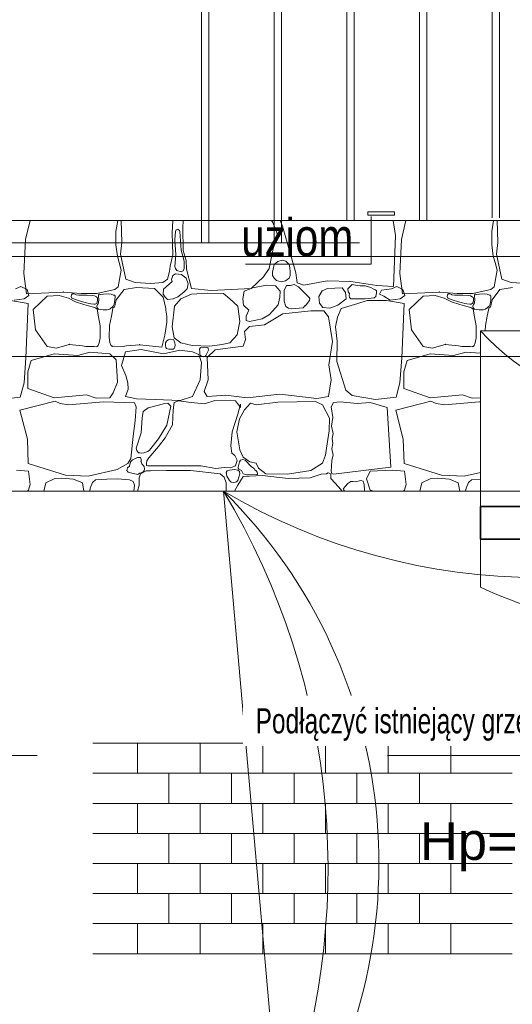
# Model space of a CAD drawing. Header units: millimetres. Extents: x -573548 to 674770, y -210017 to -47794.
# Tile 160 of 234: x 102929 to 104894, y -96006 to -92077. Entities that reach past the tile are written whole.
import ezdxf
from ezdxf import colors
from ezdxf.entities.mleader import LeaderData, LeaderLine
from ezdxf.enums import TextEntityAlignment as Align
from ezdxf.math import Vec2, Vec3

# ---------------------------------------------------------------- set-up
doc = ezdxf.new("R2010")
doc.units = ezdxf.units.MM
doc.layers.add('__S_WM_OPIS', color=151, linetype='Continuous')
for name, color, linetype, lineweight in [('_PG_URZADZENIA ELEKTR', 230, 'Continuous', 35), ('A.02 RZUT PIWNICY_is$0$_HATCH_Nr_pióra__18', 8, 'Continuous', 9), ('A.02 RZUT PIWNICY_is$0$A-WYSOKOSCI_Nr_pióra__7', 8, 'Continuous', 9), ('A.02 RZUT PIWNICY_is$0$detalokna_Nr_pióra__2', 8, 'Continuous', 9), ('A.02 RZUT PIWNICY_is$0$OBRYS PARTERU#1_Nr_pióra__1', 8, 'Continuous', 9), ('A.02 RZUT PIWNICY_is$0$opisy inne_Nr_pióra__25', 8, 'Continuous', 9), ('A.02 RZUT PIWNICY_is$0$podciagi_Nr_pióra__1', 8, 'Continuous', 9), ('A.02 RZUT PIWNICY_is$0$POSADZKI_Nr_pióra__18', 8, 'Continuous', 9), ('A.02 RZUT PIWNICY_is$0$SCHODY_Nr_pióra__1', 8, 'Continuous', 9), ('A.02 RZUT PIWNICY_is$0$strop_Nr_pióra__1', 8, 'Continuous', 9), ('A.02 RZUT PIWNICY_is$0$Structural - Bearing_Nr_pióra__21', 8, 'Continuous', 9), ('A.02 RZUT PIWNICY_is$0$Structural - Grid', 8, 'Continuous', 9), ('A.02 RZUT PIWNICY_is$0$Structural - Grid_Nr_pióra__17', 8, 'Continuous', 9), ('A.02 RZUT PIWNICY_is$0$UZOIM#3_Nr_pióra__2', 8, 'Continuous', 9)]:
    doc.layers.add(name, color=color, linetype=linetype, lineweight=lineweight)
doc.styles.add('A.02 RZUT PIWNICY_is$0$STYL_AUTOMATYCZNY_1', font='arial.ttf')
doc.styles.add('A.02 RZUT PIWNICY_is$0$STYL_AUTOMATYCZNY_4', font='arial.ttf', dxfattribs={"width": 0.8})
doc.styles.add('WĄSKI 2', font='arial.ttf', dxfattribs={"width": 0.7})

# ---------------------------------------------------------------- blocks, each defined once
blk = doc.blocks.new('*X48632')
at = {"layer": 'A.02 RZUT PIWNICY_is$0$_HATCH_Nr_pióra__18'}
for p, q in [((103540.2, -92877.8), (103522.4, -92953.8)), ((103883, -92921.3), (103889.9, -92877.8)), ((103903.5, -92877.8), (103906.9, -92965.4)), ((104106.7, -92927.9), (104109.9, -92877.8)), ((104150.9, -92877.8), (104149.3, -92907.6)), ((104508.4, -92885.8), (104503.2, -92877.8)), ((104522.8, -92919.6), (104508.4, -92885.8)), ((104538.2, -92877.8), (104547.4, -92900.6)), ((104998, -92938.2), (104988.7, -92877.8)), ((105040.2, -92877.8), (105022.4, -92953.8)), ((105383, -92921.3), (105389.9, -92877.8)), ((105403.5, -92877.8), (105406.9, -92965.4)), ((103882.1, -92975.5), (103883, -92921.3)), ((104110, -93015.4), (104106.7, -92927.9)), ((104120.4, -92921.3), (104117.3, -92954.9)), ((104123.5, -92915.4), (104120.4, -92921.3)), ((104130.1, -92913.1), (104123.5, -92915.4)), ((104136.4, -92917.3), (104130.1, -92913.1)), ((104138.1, -92921.3), (104136.4, -92917.3)), ((104143.4, -92997), (104138.1, -92921.3)), ((104149.3, -92907.6), (104151.3, -92998)), ((104528.6, -92939.4), (104522.8, -92919.6)), ((104547.4, -92900.6), (104583.1, -93026.9)), ((104990.1, -93140.9), (104998, -92938.2)), ((105382.1, -92975.5), (105383, -92921.3)), ((103522.4, -92953.8), (103515.9, -93089.4)), ((103888.5, -93020.8), (103882.1, -92975.5)), ((103906.9, -92965.4), (103901.2, -93012.9)), ((104117.3, -92954.9), (104121.9, -93015.7)), ((104509.6, -92990.2), (104528.6, -92939.4)), ((105022.4, -92953.8), (105015.9, -93089.4)), ((105388.5, -93020.8), (105382.1, -92975.5)), ((105406.9, -92965.4), (105401.2, -93012.9)), ((103901.2, -93012.9), (103922.2, -93112.8)), ((104098.9, -93060.4), (104110, -93015.4)), ((104121.9, -93015.7), (104118.3, -93061.7)), ((104154.7, -93040.4), (104143.4, -92997)), ((104151.3, -92998), (104162.5, -93037.7)), ((104493.9, -93069.5), (104509.6, -92990.2)), ((105401.2, -93012.9), (105422.2, -93112.8)), ((103895.5, -93046.1), (103888.5, -93020.8)), ((103904.4, -93076.1), (103895.5, -93046.1)), ((104154.5, -93069.5), (104154.7, -93040.4)), ((104162.5, -93037.7), (104164.5, -93071.9)), ((104514.8, -93053), (104510.1, -93072.5)), ((104529.4, -93041.1), (104514.8, -93053)), ((104546.4, -93036.2), (104529.4, -93041.1)), ((104560.2, -93040.4), (104546.4, -93036.2)), ((104573.5, -93053), (104560.2, -93040.4)), ((104577.3, -93067.4), (104573.5, -93053)), ((104583.1, -93026.9), (104600.4, -93086.4)), ((105395.5, -93046.1), (105388.5, -93020.8)), ((105404.4, -93076.1), (105395.5, -93046.1)), ((103515.9, -93089.4), (103525.9, -93171.1)), ((103891.5, -93143.4), (103904.4, -93076.1)), ((104088.2, -93112.8), (104096.8, -93081.8)), ((104096.8, -93081.8), (104098.9, -93060.4)), ((104120.4, -93090.7), (104110.3, -93097.2)), ((104118.3, -93061.7), (104120.4, -93069.5)), ((104120.4, -93069.5), (104126.5, -93078)), ((104132.7, -93092.2), (104120.4, -93090.7)), ((104126.5, -93078), (104143.1, -93083.2)), ((104144.4, -93094), (104132.7, -93092.2)), ((104143.1, -93083.2), (104151.6, -93078.8)), ((104162.8, -93107.9), (104144.4, -93094)), ((104151.6, -93078.8), (104154.5, -93069.5)), ((104164.5, -93071.9), (104184.3, -93149.1)), ((104471.6, -93102.9), (104493.9, -93069.5)), ((104508.2, -93084.6), (104508, -93097.1)), ((104510.1, -93072.5), (104508.2, -93084.6)), ((104577.8, -93083), (104577.3, -93067.4)), ((104577.9, -93098), (104577.8, -93083)), ((104600.4, -93086.4), (104606.2, -93127.3)), ((105015.9, -93089.4), (105025.9, -93171.1)), ((105391.5, -93143.4), (105404.4, -93076.1)), ((103922.2, -93112.8), (103959.4, -93125.6)), ((103959.4, -93125.6), (104022.1, -93129.3)), ((104022.1, -93129.3), (104070, -93125.6)), ((104070, -93125.6), (104088.2, -93112.8)), ((104107.3, -93121.5), (104072.7, -93152.2)), ((104107.3, -93106.2), (104105, -93113.3)), ((104105, -93113.3), (104107.3, -93121.5)), ((104110.3, -93097.2), (104107.3, -93106.2)), ((104171.7, -93131.2), (104162.8, -93107.9)), ((104167, -93151.3), (104171.7, -93131.2)), ((104422.4, -93149.1), (104471.6, -93102.9)), ((104484, -93135.5), (104429.1, -93147.1)), ((104519.1, -93138.4), (104484, -93135.5)), ((104508, -93097.1), (104514.8, -93108.3)), ((104514.8, -93108.3), (104523.5, -93117.6)), ((104523.5, -93117.6), (104542.1, -93122.2)), ((104542.1, -93122.2), (104559.8, -93118.8)), ((104559.8, -93118.8), (104573.5, -93108.3)), ((104573.5, -93108.3), (104577.9, -93098)), ((104594.3, -93134), (104579.9, -93137.7)), ((104611.6, -93142.5), (104594.3, -93134)), ((104606.2, -93127.3), (104632.2, -93135.9)), ((104632.2, -93135.9), (104726.3, -93118.6)), ((104726.3, -93118.6), (104820, -93121.9)), ((104820, -93121.9), (104923.7, -93137.6)), ((104826, -93133.2), (104820, -93138.8)), ((104839, -93136.2), (104826, -93133.2)), ((105422.2, -93112.8), (105459.4, -93125.6)), ((105459.4, -93125.6), (105522.1, -93129.3)), ((103482.4, -93150.3), (103504.1, -93141.3)), ((103504.1, -93141.3), (103528.2, -93153.3)), ((103525.9, -93171.1), (103673.7, -93163.7)), ((103528.2, -93153.3), (103536, -93178)), ((103673.7, -93163.7), (103744, -93168.9)), ((103705.4, -93174.5), (103704.3, -93181.1)), ((103708.3, -93171.2), (103705.4, -93174.5)), ((103714.3, -93170.6), (103708.3, -93171.2)), ((103718.6, -93171.5), (103714.3, -93170.6)), ((103721.9, -93173), (103718.6, -93171.5)), ((103723.6, -93174.9), (103721.9, -93173)), ((103734.4, -93175.8), (103723.6, -93174.9)), ((103744, -93168.9), (103806.8, -93168.9)), ((103806.8, -93168.9), (103848.5, -93160.6)), ((103816.4, -93172.7), (103813.3, -93175.7)), ((103820.1, -93173.1), (103816.4, -93172.7)), ((103833.4, -93172.2), (103820.1, -93173.1)), ((103852, -93171.3), (103833.4, -93172.2)), ((103848.5, -93160.6), (103878.8, -93153.4)), ((103864.2, -93172.5), (103852, -93171.3)), ((103873.3, -93175.7), (103864.2, -93172.5)), ((103878.8, -93153.4), (103891.5, -93143.4)), ((103883.7, -93194.8), (103915.2, -93153.7)), ((103915.2, -93153.7), (103965.1, -93145.8)), ((103965.1, -93145.8), (104037, -93149.1)), ((104037, -93149.1), (104071.9, -93184.2)), ((104072.7, -93152.2), (104071.7, -93172.6)), ((104071.7, -93172.6), (104078.8, -93183.6)), ((104129.3, -93183.1), (104153.7, -93164.3)), ((104184.3, -93171.8), (104142.2, -93191.2)), ((104153.7, -93164.3), (104167, -93151.3)), ((104184.3, -93149.1), (104263.2, -93157.4)), ((104247.1, -93168.5), (104184.3, -93171.8)), ((104311.5, -93168.9), (104247.1, -93168.5)), ((104263.2, -93157.4), (104422.4, -93149.1)), ((104337.1, -93191.2), (104311.5, -93168.9)), ((104394.9, -93160.7), (104388.6, -93190.6)), ((104429.1, -93147.1), (104394.9, -93160.7)), ((104537.7, -93159.9), (104519.1, -93138.4)), ((104537.3, -93184.6), (104537.7, -93159.9)), ((104554.4, -93157.8), (104553.8, -93200.3)), ((104563.7, -93137.1), (104554.4, -93157.8)), ((104579.9, -93137.7), (104563.7, -93137.1)), ((104654.5, -93185.5), (104611.6, -93142.5)), ((104705.7, -93158.6), (104691.9, -93181)), ((104727.2, -93149.5), (104705.7, -93158.6)), ((104785, -93147.1), (104727.2, -93149.5)), ((104798.6, -93164.8), (104785, -93147.1)), ((104800.9, -93190.8), (104798.6, -93164.8)), ((104820, -93138.8), (104808.5, -93150.7)), ((104808.5, -93150.7), (104809.5, -93162.6)), ((104809.5, -93162.6), (104814.3, -93169.6)), ((104814.3, -93169.6), (104814.1, -93176.8)), ((104856.8, -93139.2), (104839, -93136.2)), ((104877, -93138.8), (104856.8, -93139.2)), ((104899.9, -93144.9), (104877, -93138.8)), ((104909.7, -93150.3), (104899.9, -93144.9)), ((104919, -93154.9), (104909.7, -93150.3)), ((104922.5, -93158.7), (104919, -93154.9)), ((104919.8, -93182), (104921.7, -93173.9)), ((104921.7, -93173.9), (104922.6, -93167.3)), ((104922.6, -93167.3), (104922.5, -93158.7)), ((104923.7, -93137.6), (104990.1, -93140.9)), ((104934.3, -93172.6), (104942.1, -93156.3)), ((104951.7, -93179.8), (104934.3, -93172.6)), ((104942.1, -93156.3), (104982.4, -93150.3)), ((104982.4, -93150.3), (105004.1, -93141.3)), ((105004.1, -93141.3), (105028.2, -93153.3)), ((105025.9, -93171.1), (105173.7, -93163.7)), ((105028.2, -93153.3), (105036, -93178)), ((105173.7, -93163.7), (105244, -93168.9)), ((105205.4, -93174.5), (105204.3, -93181.1)), ((105208.3, -93171.2), (105205.4, -93174.5)), ((105214.3, -93170.6), (105208.3, -93171.2)), ((105218.6, -93171.5), (105214.3, -93170.6)), ((105221.9, -93173), (105218.6, -93171.5)), ((105223.6, -93174.9), (105221.9, -93173)), ((105234.4, -93175.8), (105223.6, -93174.9)), ((105244, -93168.9), (105306.8, -93168.9)), ((105306.8, -93168.9), (105348.5, -93160.6)), ((105316.4, -93172.7), (105313.3, -93175.7)), ((105320.1, -93173.1), (105316.4, -93172.7)), ((105333.4, -93172.2), (105320.1, -93173.1)), ((105352, -93171.3), (105333.4, -93172.2)), ((105348.5, -93160.6), (105378.8, -93153.4)), ((105364.2, -93172.5), (105352, -93171.3)), ((105373.3, -93175.7), (105364.2, -93172.5)), ((105378.8, -93153.4), (105391.5, -93143.4)), ((105383.7, -93194.8), (105415.2, -93153.7)), ((105415.2, -93153.7), (105465.1, -93145.8)), ((103533.4, -93209.6), (103462.5, -93197.8)), ((103517.3, -93190.6), (103477, -93195.4)), ((103536, -93178), (103517.3, -93190.6)), ((103524, -93425.6), (103533.4, -93209.6)), ((103608.2, -93180.3), (103552.7, -93233.1)), ((103656.8, -93177.6), (103608.2, -93180.3)), ((103693.1, -93187.4), (103656.8, -93177.6)), ((103721.7, -93202.1), (103693.1, -93187.4)), ((103704.3, -93181.1), (103707.1, -93187.4)), ((103707.1, -93187.4), (103725.1, -93194.9)), ((103755, -93213.5), (103721.7, -93202.1)), ((103725.1, -93194.9), (103750.1, -93203)), ((103767.6, -93175.7), (103734.4, -93175.8)), ((103750.1, -93203), (103765.2, -93207.1)), ((103773.3, -93219.1), (103755, -93213.5)), ((103765.2, -93207.1), (103774.7, -93208.7)), ((103788.8, -93177.7), (103767.6, -93175.7)), ((103774.7, -93208.7), (103782.4, -93211.2)), ((103782.4, -93211.2), (103794.9, -93212.3)), ((103797.2, -93179), (103788.8, -93177.7)), ((103794.9, -93212.3), (103800.6, -93211.9)), ((103804.9, -93182.7), (103797.2, -93179)), ((103800.6, -93211.9), (103804.9, -93209.8)), ((103807.9, -93185.4), (103804.9, -93182.7)), ((103804.9, -93209.8), (103807, -93207.1)), ((103809, -93212.7), (103806.3, -93219.4)), ((103807, -93207.1), (103807.8, -93203.4)), ((103807.8, -93203.4), (103808.9, -93197.7)), ((103809.8, -93189.1), (103807.9, -93185.4)), ((103808.9, -93197.7), (103809.3, -93193.4)), ((103813.8, -93207), (103809, -93212.7)), ((103809.3, -93193.4), (103809.8, -93189.1)), ((103813.3, -93175.7), (103812.9, -93182)), ((103812.9, -93182), (103814.8, -93192.1)), ((103814.8, -93192.1), (103813.8, -93207)), ((103872, -93220.5), (103876, -93212.3)), ((103877.3, -93176.2), (103873.3, -93175.7)), ((103876, -93212.3), (103878.7, -93195.7)), ((103879.3, -93180.7), (103877.3, -93176.2)), ((103877.4, -93224.6), (103883.7, -93194.8)), ((103878.7, -93195.7), (103879.3, -93180.7)), ((104071.9, -93184.2), (104082.6, -93229.8)), ((104078.8, -93183.6), (104088.8, -93193)), ((104088.8, -93193), (104111.7, -93191.2)), ((104111.7, -93191.2), (104129.3, -93183.1)), ((104142.2, -93191.2), (104117.1, -93219.7)), ((104369.3, -93220.1), (104337.1, -93191.2)), ((104388.6, -93190.6), (104392, -93215.6)), ((104530.1, -93215.3), (104537.3, -93184.6)), ((104553.8, -93200.3), (104561.3, -93221.2)), ((104636.4, -93219.3), (104643.4, -93213.1)), ((104643.4, -93213.1), (104650.3, -93203.8)), ((104650.3, -93203.8), (104655.1, -93196.9)), ((104656.1, -93189.8), (104654.5, -93185.5)), ((104655.1, -93196.9), (104656.1, -93189.8)), ((104691.9, -93181), (104694.6, -93207.7)), ((104694.6, -93207.7), (104707.8, -93224.7)), ((104768.9, -93216.4), (104800.9, -93190.8)), ((104847.7, -93209.4), (104807.7, -93221)), ((104814.1, -93176.8), (104815, -93185.3)), ((104815, -93185.3), (104820, -93190.8)), ((104820, -93190.8), (104877, -93190.8)), ((104885.7, -93197.8), (104847.7, -93209.4)), ((104877, -93190.8), (104913.3, -93186.4)), ((104924.1, -93197.8), (104885.7, -93197.8)), ((104913.3, -93186.4), (104919.8, -93182)), ((104962.5, -93197.8), (104924.1, -93197.8)), ((104977, -93195.4), (104951.7, -93179.8)), ((105033.4, -93209.6), (104962.5, -93197.8)), ((105017.3, -93190.6), (104977, -93195.4)), ((105036, -93178), (105017.3, -93190.6)), ((105024, -93425.6), (105033.4, -93209.6)), ((105108.2, -93180.3), (105052.7, -93233.1)), ((105156.8, -93177.6), (105108.2, -93180.3)), ((105193.1, -93187.4), (105156.8, -93177.6)), ((105221.7, -93202.1), (105193.1, -93187.4)), ((105204.3, -93181.1), (105207.1, -93187.4)), ((105207.1, -93187.4), (105225.1, -93194.9)), ((105255, -93213.5), (105221.7, -93202.1)), ((105225.1, -93194.9), (105250.1, -93203)), ((105267.6, -93175.7), (105234.4, -93175.8)), ((105250.1, -93203), (105265.2, -93207.1)), ((105273.3, -93219.1), (105255, -93213.5)), ((105265.2, -93207.1), (105274.7, -93208.7)), ((105288.8, -93177.7), (105267.6, -93175.7)), ((105274.7, -93208.7), (105282.4, -93211.2)), ((105282.4, -93211.2), (105294.9, -93212.3)), ((105297.2, -93179), (105288.8, -93177.7)), ((105294.9, -93212.3), (105300.6, -93211.9)), ((105304.9, -93182.7), (105297.2, -93179)), ((105300.6, -93211.9), (105304.9, -93209.8)), ((105307.9, -93185.4), (105304.9, -93182.7)), ((105304.9, -93209.8), (105307, -93207.1)), ((105309, -93212.7), (105306.3, -93219.4)), ((105307, -93207.1), (105307.8, -93203.4)), ((105307.8, -93203.4), (105308.9, -93197.7)), ((105309.8, -93189.1), (105307.9, -93185.4)), ((105308.9, -93197.7), (105309.3, -93193.4)), ((105313.8, -93207), (105309, -93212.7)), ((105309.3, -93193.4), (105309.8, -93189.1)), ((105313.3, -93175.7), (105312.9, -93182)), ((105312.9, -93182), (105314.8, -93192.1)), ((105314.8, -93192.1), (105313.8, -93207)), ((105372, -93220.5), (105376, -93212.3)), ((105377.3, -93176.2), (105373.3, -93175.7)), ((105376, -93212.3), (105378.7, -93195.7)), ((105379.3, -93180.7), (105377.3, -93176.2)), ((105377.4, -93224.6), (105383.7, -93194.8)), ((105378.7, -93195.7), (105379.3, -93180.7)), ((103552.7, -93233.1), (103562.5, -93314.9)), ((103793.1, -93224.4), (103773.3, -93219.1)), ((103801.6, -93226), (103793.1, -93224.4)), ((103808.2, -93231.4), (103801.6, -93226)), ((103806.3, -93219.4), (103807.7, -93226.5)), ((103807.7, -93226.5), (103813.3, -93231.4)), ((103813.3, -93262.1), (103808.2, -93231.4)), ((103813.3, -93231.4), (103820.7, -93233.6)), ((103820.7, -93233.6), (103832.4, -93234.8)), ((103832.4, -93234.8), (103847.8, -93234.5)), ((103847.8, -93234.5), (103858, -93231.4)), ((103858, -93231.4), (103872, -93220.5)), ((103864.6, -93260.4), (103870.6, -93229.8)), ((103870.6, -93229.8), (103872.4, -93225.1)), ((103872.4, -93225.1), (103877.4, -93224.6)), ((104082.6, -93229.8), (104081.8, -93236.1)), ((104081.8, -93236.1), (104085.8, -93259.6)), ((104117.1, -93219.7), (104107.1, -93301.9)), ((104377.9, -93281.6), (104369.3, -93220.1)), ((104392, -93215.6), (104412.6, -93235.8)), ((104412.6, -93235.8), (104402.3, -93260.2)), ((104466.3, -93270.1), (104496, -93253.2)), ((104548.4, -93250.7), (104476.2, -93294.4)), ((104496, -93253.2), (104530.1, -93215.3)), ((104660.7, -93238.3), (104548.4, -93250.7)), ((104561.3, -93221.2), (104570.9, -93228.1)), ((104570.9, -93228.1), (104583.9, -93230.5)), ((104583.9, -93230.5), (104630.2, -93226)), ((104630.2, -93226), (104636.5, -93219)), ((104712.3, -93239.1), (104660.7, -93238.3)), ((104707.8, -93224.7), (104736.2, -93227.6)), ((104731.3, -93262.1), (104712.3, -93239.1)), ((104736.2, -93227.6), (104768.9, -93216.4)), ((104782, -93228.7), (104766.9, -93264.5)), ((104807.7, -93221), (104782, -93228.7)), ((105052.7, -93233.1), (105062.5, -93314.9)), ((105293.1, -93224.4), (105273.3, -93219.1)), ((105301.6, -93226), (105293.1, -93224.4)), ((105308.2, -93231.4), (105301.6, -93226)), ((105306.3, -93219.4), (105307.7, -93226.5)), ((105307.7, -93226.5), (105313.3, -93231.4)), ((105313.3, -93262.1), (105308.2, -93231.4)), ((105313.3, -93231.4), (105320.7, -93233.6)), ((105320.7, -93233.6), (105332.4, -93234.8)), ((105332.4, -93234.8), (105347.8, -93234.5)), ((105347.8, -93234.5), (105358, -93231.4)), ((105358, -93231.4), (105372, -93220.5)), ((105364.6, -93260.4), (105370.6, -93229.8)), ((105370.6, -93229.8), (105372.4, -93225.1)), ((105372.4, -93225.1), (105377.4, -93224.6)), ((103820, -93298.9), (103813.3, -93262.1)), ((103857, -93297), (103864.6, -93260.4)), ((104086.1, -93284.3), (104078.5, -93335.9)), ((104085.8, -93259.6), (104086.1, -93284.3)), ((104366.8, -93334.1), (104377.9, -93281.6)), ((104402.3, -93260.2), (104402.7, -93277.5)), ((104402.7, -93277.5), (104415.9, -93281.2)), ((104415.9, -93281.2), (104466.3, -93270.1)), ((104747.4, -93360.5), (104731.3, -93262.1)), ((104766.9, -93264.5), (104759.4, -93302.2)), ((105320, -93298.9), (105313.3, -93262.1)), ((105357, -93297), (105364.6, -93260.4)), ((103562.5, -93314.9), (103608.2, -93380.3)), ((103820, -93347), (103820, -93298.9)), ((103855.7, -93345.1), (103857, -93297)), ((104107.1, -93301.9), (104115.8, -93346)), ((104415.9, -93301.5), (104396.5, -93321.3)), ((104396.5, -93321.3), (104399.4, -93353.5)), ((104476.2, -93294.4), (104415.9, -93301.5)), ((104759.4, -93302.2), (104765.9, -93360.2)), ((105062.5, -93314.9), (105108.2, -93380.3)), ((105320, -93347), (105320, -93298.9)), ((105356.4, -93317.8), (105357, -93297)), ((103812.4, -93377), (103816.5, -93366.5)), ((103816.5, -93366.5), (103820, -93347)), ((103858.6, -93364.6), (103855.7, -93345.1)), ((103862.4, -93375.2), (103858.6, -93364.6)), ((104078.5, -93335.9), (104066.5, -93384.1)), ((104081, -93366.5), (104080.2, -93377.1)), ((104084.9, -93359.7), (104081, -93366.5)), ((104091.4, -93353.7), (104084.9, -93359.7)), ((104102.5, -93351.2), (104091.4, -93353.7)), ((104113.6, -93353.8), (104102.5, -93351.2)), ((104115.8, -93359.7), (104113.6, -93353.8)), ((104115.8, -93346), (104142.2, -93366.3)), ((104118.4, -93366), (104115.8, -93359.7)), ((104118.7, -93374.9), (104118.4, -93366)), ((104142.2, -93366.3), (104187.2, -93377)), ((104306.1, -93373.3), (104337.1, -93366.3)), ((104337.1, -93366.3), (104366.8, -93334.1)), ((104399.4, -93353.5), (104389.9, -93379.5)), ((104732.9, -93454.6), (104747.4, -93360.5)), ((104765.9, -93360.2), (104764.3, -93441)), ((105312.4, -93377), (105316.5, -93366.5)), ((105316.5, -93366.5), (105320, -93347)), ((103636.9, -93409.6), (103544.4, -93437.3)), ((103608.2, -93380.3), (103645.2, -93387.3)), ((103730.3, -93417.5), (103636.9, -93409.6)), ((103645.2, -93387.3), (103696.7, -93372.6)), ((103696.7, -93372.6), (103749.9, -93378.5)), ((103779.4, -93403.8), (103730.3, -93417.5)), ((103749.9, -93378.5), (103763.2, -93380.9)), ((103763.2, -93380.9), (103796.3, -93381.5)), ((103858.7, -93409.6), (103779.4, -93403.8)), ((103796.3, -93381.5), (103804.9, -93382.5)), ((103804.9, -93382.5), (103808.2, -93380.3)), ((103808.2, -93380.3), (103812.4, -93377)), ((103883.4, -93434.4), (103858.7, -93409.6)), ((103866.5, -93378.6), (103862.4, -93375.2)), ((103869.8, -93380.9), (103866.5, -93378.6)), ((103878.4, -93380.2), (103869.8, -93380.9)), ((103911.5, -93380.5), (103878.4, -93380.2)), ((103905.7, -93456.7), (103921, -93402.2)), ((103924.8, -93378.5), (103911.5, -93380.5)), ((103921, -93402.2), (103983.3, -93392.3)), ((103978.2, -93374), (103924.8, -93378.5)), ((104066.5, -93384.1), (103978.2, -93374)), ((103983.3, -93392.3), (104072.5, -93409.6)), ((104072.5, -93409.6), (104138.1, -93396)), ((104080.2, -93377.1), (104081.7, -93385.3)), ((104081.7, -93385.3), (104084.9, -93389)), ((104084.9, -93389), (104093.7, -93392)), ((104093.7, -93392), (104104.2, -93392.1)), ((104104.2, -93392.1), (104111, -93391.5)), ((104111, -93391.5), (104115.8, -93389)), ((104115.8, -93389), (104117.4, -93383.4)), ((104117.4, -93383.4), (104118.7, -93374.9)), ((104138.1, -93396), (104188.9, -93402.2)), ((104187.2, -93377), (104257, -93379.1)), ((104188.9, -93402.2), (104213.2, -93413.3)), ((104220.8, -93385.3), (104216.9, -93391)), ((104216.9, -93391), (104217.4, -93402.1)), ((104217.4, -93402.1), (104218.2, -93410.9)), ((104229.7, -93386), (104220.8, -93385.3)), ((104238.1, -93384.2), (104229.7, -93386)), ((104245, -93384.4), (104238.1, -93384.2)), ((104242, -93417), (104251.7, -93395.5)), ((104247.1, -93385.3), (104245, -93384.4)), ((104250.5, -93385.8), (104247.1, -93385.3)), ((104278.5, -93394.7), (104247.1, -93425.3)), ((104251.5, -93389.8), (104250.5, -93385.8)), ((104251.7, -93395.5), (104251.5, -93389.8)), ((104257, -93379.1), (104306.1, -93373.3)), ((104389.9, -93379.5), (104278.5, -93394.7)), ((105136.9, -93409.6), (105044.4, -93437.3)), ((105108.2, -93380.3), (105145.2, -93387.3)), ((105230.3, -93417.5), (105136.9, -93409.6)), ((105145.2, -93387.3), (105196.7, -93372.6)), ((105196.7, -93372.6), (105249.9, -93378.5)), ((105279.4, -93403.8), (105230.3, -93417.5)), ((105249.9, -93378.5), (105263.2, -93380.9)), ((105263.2, -93380.9), (105296.3, -93381.5)), ((105337.3, -93408), (105279.4, -93403.8)), ((105296.3, -93381.5), (105304.9, -93382.5)), ((105304.9, -93382.5), (105308.2, -93380.3)), ((105308.2, -93380.3), (105312.4, -93377)), ((103516.2, -93525.9), (103524, -93425.6)), ((103544.4, -93437.3), (103531.9, -93481.4)), ((103888.8, -93523.1), (103883.4, -93434.4)), ((104213.2, -93413.3), (104224, -93445.1)), ((104218.2, -93410.9), (104220.8, -93417)), ((104224, -93445.1), (104218.6, -93514.5)), ((104220.8, -93417), (104225.2, -93420.2)), ((104225.2, -93420.2), (104232.1, -93421.6)), ((104232.1, -93421.6), (104238.3, -93420.7)), ((104238.3, -93420.7), (104242, -93417)), ((104247.1, -93425.3), (104250.8, -93513.6)), ((104764.3, -93441), (104800.2, -93555.3)), ((105016.2, -93525.9), (105024, -93425.6)), ((105044.4, -93437.3), (105031.9, -93481.4)), ((103531.9, -93481.4), (103531.1, -93548.6)), ((103922.2, -93496.7), (103905.7, -93456.7)), ((104741.6, -93513.6), (104732.9, -93454.6)), ((105031.9, -93481.4), (105031.1, -93548.6)), ((103500.6, -93582.7), (103516.2, -93525.9)), ((103871.8, -93565.6), (103888.8, -93523.1)), ((103930.9, -93526), (103922.2, -93496.7)), ((103931.3, -93551.6), (103930.9, -93526)), ((104218.6, -93514.5), (104188.9, -93580.1)), ((104250.8, -93513.6), (104234.3, -93560.7)), ((104731.3, -93580.1), (104741.6, -93513.6)), ((105000.6, -93582.7), (105016.2, -93525.9)), ((103531.1, -93548.6), (103636.9, -93585.5)), ((103858.7, -93585.5), (103871.8, -93565.6)), ((103921, -93580.1), (103931.3, -93551.6)), ((104234.3, -93560.7), (104247.1, -93580.1)), ((104800.2, -93555.3), (104825.8, -93576.8)), ((105031.1, -93548.6), (105136.9, -93585.5)), ((103419.1, -93592.5), (103500.6, -93582.7)), ((103500, -93635.1), (103639.9, -93598.7)), ((103636.9, -93585.5), (103765.3, -93574.3)), ((103639.9, -93598.7), (103660.1, -93608.2)), ((103693.4, -93613.1), (103833.4, -93602)), ((103765.3, -93574.3), (103803.7, -93586.7)), ((103803.7, -93586.7), (103858.7, -93585.5)), ((103833.4, -93602), (103956.8, -93605.7)), ((103965.1, -93589.6), (103921, -93580.1)), ((103956.8, -93605.7), (103963.4, -93622.2)), ((104039, -93592.5), (103965.1, -93589.6)), ((104138.9, -93596.6), (104039, -93592.5)), ((104090.2, -93606.5), (104077.8, -93608.2)), ((104101.9, -93618.9), (104090.2, -93606.5)), ((104115.8, -93604.4), (104111.3, -93634.6)), ((104133.2, -93597.8), (104115.8, -93604.4)), ((104183.5, -93604.4), (104133.2, -93597.8)), ((104188.9, -93580.1), (104138.9, -93596.6)), ((104236.4, -93609.4), (104183.5, -93604.4)), ((104277.6, -93596.6), (104236.4, -93609.4)), ((104247.1, -93580.1), (104321, -93574.7)), ((104359.4, -93597.8), (104277.6, -93596.6)), ((104321, -93574.7), (104406, -93585.5)), ((104379.6, -93623.8), (104359.4, -93597.8)), ((104420, -93606.9), (104396.1, -93634.2)), ((104406, -93585.5), (104536.5, -93570.6)), ((104442.3, -93613.1), (104420, -93606.9)), ((104529.4, -93603.6), (104442.3, -93613.1)), ((104678.9, -93599.9), (104529.4, -93603.6)), ((104536.5, -93570.6), (104684.2, -93588.3)), ((104706.5, -93613.1), (104678.9, -93599.9)), ((104684.2, -93588.3), (104731.3, -93580.1)), ((104751.5, -93604), (104741.5, -93621.5)), ((104777.5, -93601.5), (104751.5, -93604)), ((104844.8, -93608.6), (104777.5, -93601.5)), ((104825.8, -93576.8), (104919.1, -93592.5)), ((104897.7, -93604.4), (104844.8, -93608.6)), ((104965.2, -93624.7), (104897.7, -93604.4)), ((104919.1, -93592.5), (105000.6, -93582.7)), ((105000, -93635.1), (105139.9, -93598.7)), ((105136.9, -93585.5), (105265.3, -93574.3)), ((105139.9, -93598.7), (105160.1, -93608.2)), ((105193.4, -93613.1), (105333.4, -93602)), ((105265.3, -93574.3), (105303.7, -93586.7)), ((105303.7, -93586.7), (105337.3, -93585.9)), ((105333.4, -93602), (105337.3, -93602.1)), ((103529.5, -93750.8), (103500, -93635.1)), ((103660.1, -93608.2), (103693.4, -93613.1)), ((103963.4, -93622.2), (103959.7, -93677.9)), ((103991.1, -93639.9), (103987, -93665.1)), ((104011.7, -93626), (103991.1, -93639.9)), ((104077.8, -93608.2), (104011.7, -93626)), ((104085.7, -93694.9), (104101.9, -93618.9)), ((104111.3, -93634.6), (104108.8, -93693.2)), ((104368.9, -93650.7), (104380, -93610.6)), ((104396.1, -93634.2), (104376.3, -93670.1)), ((104380, -93610.6), (104379.6, -93623.8)), ((104735, -93667.6), (104706.5, -93613.1)), ((104741.5, -93621.5), (104748.2, -93664.9)), ((104979.6, -93862.4), (104965.2, -93624.7)), ((105029.5, -93750.8), (105000, -93635.1)), ((105160.1, -93608.2), (105193.4, -93613.1)), ((103959.7, -93677.9), (103951.4, -93739)), ((103987, -93665.1), (103983.7, -93725)), ((104346.2, -93720.9), (104368.9, -93650.7)), ((104376.3, -93670.1), (104365.1, -93721.7)), ((104733.8, -93717.1), (104735, -93667.6)), ((104748.2, -93664.9), (104742.7, -93699.1)), ((103983.7, -93725), (103963.7, -93787.3)), ((104052.2, -93749.8), (104085.7, -93694.9)), ((104108.8, -93693.2), (104078.7, -93746)), ((104341.2, -93777.4), (104346.2, -93720.9)), ((104365.1, -93721.7), (104376.7, -93793.9)), ((104723, -93786.1), (104733.8, -93717.1)), ((104742.7, -93699.1), (104749.4, -93728.3)), ((103533.3, -93847.6), (103529.5, -93750.8)), ((103951.4, -93739), (103942, -93827.4)), ((104017.2, -93794.7), (104052.2, -93749.8)), ((104078.7, -93746), (104052.2, -93780.7)), ((104749.4, -93728.3), (104746.1, -93748.5)), ((104746.1, -93748.5), (104748, -93768.3)), ((105033.3, -93847.6), (105029.5, -93750.8)), ((103963.7, -93787.3), (103965.9, -93796.2)), ((103965.9, -93796.2), (103969.3, -93799.7)), ((103969.3, -93799.7), (103973, -93804.7)), ((103994.5, -93805.1), (104010.7, -93799.4)), ((104010.7, -93799.4), (104017.2, -93794.7)), ((104052.2, -93780.7), (104013.9, -93825.3)), ((104345.7, -93806.3), (104341.2, -93777.4)), ((104376.7, -93793.9), (104390.7, -93822.8)), ((104719.7, -93815), (104723, -93786.1)), ((104748, -93768.3), (104744.4, -93789.1)), ((104744.4, -93789.1), (104750, -93814.4)), ((103942, -93827.4), (103930.8, -93848)), ((103941.1, -93840.6), (103937, -93858.6)), ((103948.9, -93833.3), (103941.1, -93840.6)), ((103960.7, -93828), (103948.9, -93833.3)), ((103969.4, -93824.3), (103960.7, -93828)), ((103980.4, -93824.5), (103969.4, -93824.3)), ((103973, -93804.7), (103977.7, -93805.6)), ((103977.7, -93805.6), (103986.9, -93807.3)), ((103983.9, -93832.6), (103980.4, -93824.5)), ((103983.3, -93840.6), (103983.9, -93832.6)), ((103986.2, -93848.8), (103983.3, -93840.6)), ((103986.9, -93807.3), (103994.5, -93805.1)), ((104006.4, -93837.8), (104005.5, -93848.3)), ((104013.9, -93825.3), (104006.4, -93837.8)), ((104357.3, -93815.4), (104345.7, -93806.3)), ((104366, -93834.4), (104357.3, -93815.4)), ((104359.4, -93857.1), (104366, -93834.4)), ((104375.6, -93841.4), (104370.4, -93862)), ((104379.3, -93835.2), (104375.6, -93841.4)), ((104389.4, -93831.7), (104379.3, -93835.2)), ((104398.1, -93834.3), (104389.4, -93831.7)), ((104390.7, -93822.8), (104417.6, -93840.6)), ((104422.4, -93859.9), (104398.1, -93834.3)), ((104417.6, -93840.6), (104442.3, -93847.2)), ((104706.5, -93847.2), (104719.7, -93815)), ((104744.2, -93835.1), (104742.4, -93860.3)), ((104750, -93814.4), (104744.2, -93835.1)), ((103533.9, -93878), (103486.6, -93874.6)), ((103681.6, -93894.2), (103533.3, -93847.6)), ((103540.6, -93931.7), (103533.9, -93878)), ((103888.3, -93871.5), (103772, -93898.6)), ((103930.8, -93848), (103888.3, -93871.5)), ((103929.1, -93865), (103926.8, -93876.1)), ((103926.8, -93876.1), (103930, -93881.3)), ((103937, -93858.6), (103929.1, -93865)), ((103930, -93881.3), (103932.2, -93882)), ((103932.2, -93882), (103936.7, -93884.3)), ((104003.5, -93877.4), (103980.8, -93888.9)), ((103983.3, -93884.7), (103992.5, -93879.8)), ((103994.9, -93860.4), (103986.2, -93848.8)), ((103992.5, -93879.8), (103995.4, -93875.5)), ((103997.4, -93870.7), (103994.9, -93860.4)), ((103995.4, -93875.5), (103997.4, -93870.7)), ((104015, -93876.8), (104003.5, -93877.4)), ((104005.5, -93848.3), (104005.4, -93856.4)), ((104005.4, -93856.4), (104009.7, -93857.1)), ((104009.7, -93857.1), (104221.1, -93856.7)), ((104020.5, -93877.7), (104015, -93876.8)), ((104084.4, -93876.1), (104020.5, -93877.7)), ((104179.8, -93875.7), (104084.4, -93876.1)), ((104298.7, -93888.9), (104179.8, -93875.7)), ((104221.1, -93856.7), (104280.9, -93868.2)), ((104280.9, -93868.2), (104316.4, -93863.3)), ((104316.4, -93863.3), (104340, -93865.7)), ((104327.3, -93877.4), (104322.7, -93884)), ((104335.8, -93874), (104327.3, -93877.4)), ((104356.8, -93871.8), (104335.8, -93874)), ((104340, -93865.7), (104359.4, -93857.1)), ((104369.3, -93874), (104356.8, -93871.8)), ((104375.3, -93879.6), (104369.3, -93874)), ((104370.4, -93862), (104370.7, -93867.1)), ((104370.7, -93867.1), (104373.9, -93869.9)), ((104373.9, -93869.9), (104384, -93876.1)), ((104376.8, -93888.7), (104375.3, -93879.6)), ((104384, -93876.1), (104390.5, -93889.4)), ((104427.5, -93863.7), (104422.4, -93859.9)), ((104434.7, -93868.3), (104427.5, -93863.7)), ((104437.2, -93872.9), (104434.7, -93868.3)), ((104442.4, -93877.3), (104437.2, -93872.9)), ((104442.3, -93847.2), (104451.8, -93866.6)), ((104446.1, -93882.6), (104442.4, -93877.3)), ((104451.8, -93866.6), (104481.1, -93889.3)), ((104567.8, -93890.1), (104660.3, -93875.7)), ((104660.3, -93875.7), (104706.5, -93847.2)), ((104742.4, -93860.3), (104741.5, -93878)), ((104741.5, -93878), (104744.4, -93887.3)), ((104751.5, -93890.9), (104979.6, -93862.4)), ((104897.7, -93878), (104883.3, -93909.6)), ((104986.6, -93874.6), (104897.7, -93878)), ((105033.9, -93878), (104986.6, -93874.6)), ((105181.6, -93894.2), (105033.3, -93847.6)), ((105040.6, -93931.7), (105033.9, -93878)), ((103636.7, -93909.7), (103602.8, -93925.6)), ((103667.1, -93906.2), (103636.7, -93909.7)), ((103713.4, -93910.7), (103667.1, -93906.2)), ((103772, -93898.6), (103681.6, -93894.2)), ((103749, -93925.6), (103713.4, -93910.7)), ((103801.9, -93913.7), (103789.5, -93923.5)), ((103846.8, -93910.7), (103801.9, -93913.7)), ((103889, -93909.3), (103846.8, -93910.7)), ((103937.7, -93913.7), (103889, -93909.3)), ((103936.7, -93884.3), (103941.1, -93884.7)), ((103952.2, -93919.1), (103937.7, -93913.7)), ((103941.1, -93884.7), (103970.8, -93891.3)), ((103957.4, -93934.5), (103952.2, -93919.1)), ((103970.8, -93891.3), (103977.4, -93886.5)), ((103976.1, -93905.4), (103975.6, -93934)), ((103980.8, -93888.9), (103976.1, -93905.4)), ((103977.4, -93886.5), (103983.3, -93884.7)), ((104314.6, -93902.9), (104298.7, -93888.9)), ((104323.1, -93924.6), (104314.6, -93902.9)), ((104322.7, -93884), (104325.6, -93898.2)), ((104325.6, -93898.2), (104335.8, -93915.3)), ((104335.8, -93915.3), (104342.6, -93923)), ((104353.4, -93924.1), (104363.5, -93920.9)), ((104363.5, -93920.9), (104369.3, -93915.3)), ((104369.3, -93915.3), (104376.8, -93888.7)), ((104390.7, -93900.4), (104369.3, -93934.7)), ((104390.5, -93889.4), (104399.8, -93891.4)), ((104465.9, -93896.3), (104390.7, -93900.4)), ((104399.8, -93891.4), (104405.4, -93893.6)), ((104405.4, -93893.6), (104413.6, -93893.1)), ((104413.6, -93893.1), (104445.9, -93892.2)), ((104445.9, -93892.2), (104448.3, -93890.3)), ((104448.2, -93887), (104446.1, -93882.6)), ((104448.3, -93890.3), (104448.2, -93887)), ((104570.7, -93908.3), (104465.9, -93896.3)), ((104481.1, -93889.3), (104567.8, -93890.1)), ((104657.8, -93905.4), (104570.7, -93908.3)), ((104701.2, -93890.5), (104657.8, -93905.4)), ((104722.9, -93889.1), (104701.2, -93890.5)), ((104730.3, -93885.3), (104722.9, -93889.1)), ((104740.9, -93889.8), (104730.3, -93885.3)), ((104740.4, -93908.3), (104740.9, -93889.8)), ((104770.9, -93940.9), (104740.4, -93908.3)), ((104744.4, -93887.3), (104751.5, -93890.9)), ((104820.6, -93920.3), (104808.5, -93928)), ((104828.4, -93920.2), (104820.6, -93920.3)), ((104837.8, -93921.1), (104828.4, -93920.2)), ((104860.2, -93915.3), (104837.8, -93921.1)), ((104869.5, -93918.4), (104860.2, -93915.3)), ((104873.2, -93932.3), (104869.5, -93918.4)), ((104883.3, -93909.6), (104897.7, -93954.7)), ((105136.7, -93909.7), (105102.8, -93925.6)), ((105167.1, -93906.2), (105136.7, -93909.7)), ((105213.4, -93910.7), (105167.1, -93906.2)), ((105272, -93898.6), (105181.6, -93894.2)), ((105249, -93925.6), (105213.4, -93910.7)), ((105337.3, -93883.4), (105272, -93898.6)), ((105301.9, -93913.7), (105289.5, -93923.5)), ((105337.3, -93911.4), (105301.9, -93913.7)), ((103529.2, -93958.2), (103533.9, -93954.7)), ((103533.9, -93954.7), (103540.6, -93931.7)), ((103602.8, -93925.6), (103595.8, -93958.2)), ((103755.4, -93958.2), (103749, -93925.6)), ((103780.3, -93946.2), (103778.2, -93958.2)), ((103789.5, -93923.5), (103780.3, -93946.2)), ((103954.7, -93958.2), (103957.4, -93934.5)), ((103975.6, -93934), (103969.4, -93958.2)), ((104322.2, -93958.2), (104323.1, -93924.6)), ((104342.6, -93923), (104353.4, -93924.1)), ((104369.3, -93934.7), (104355.4, -93958.2)), ((104785.1, -93958.2), (104770.9, -93940.9)), ((104797.3, -93939.2), (104791.5, -93947.8)), ((104791.5, -93947.8), (104791.6, -93954.7)), ((104791.6, -93954.7), (104794.3, -93958.2)), ((104808.5, -93928), (104797.3, -93939.2)), ((104874.7, -93955), (104873.2, -93932.3)), ((104874.5, -93958.2), (104874.7, -93955)), ((104897.7, -93954.7), (104912.4, -93958.2)), ((105029.2, -93958.2), (105033.9, -93954.7)), ((105033.9, -93954.7), (105040.6, -93931.7)), ((105102.8, -93925.6), (105095.8, -93958.2)), ((105255.4, -93958.2), (105249, -93925.6)), ((105280.3, -93946.2), (105278.2, -93958.2)), ((105289.5, -93923.5), (105280.3, -93946.2))]:
    blk.add_line(p, q, dxfattribs=at)
for p in [(103673.7, -93163.7), (105173.7, -93163.7), (103696.7, -93372.6), (103808.2, -93380.3), (103808.2, -93380.3), (103866.5, -93378.6), (103866.5, -93378.6), (103978.2, -93374), (105196.7, -93372.6), (105308.2, -93380.3), (105308.2, -93380.3), (103983.3, -93840.6), (104359.4, -93857.1)]:
    blk.add_point(p, dxfattribs=at)
blk = doc.blocks.new('A.02 RZUT PIWNICY_is$0$Wypełnienie_19_1')
at = {"layer": 'A.02 RZUT PIWNICY_is$0$_HATCH_Nr_pióra__18'}
blk.add_blockref('*X48632', (0, 0), dxfattribs=at)
blk = doc.blocks.new('A.02 RZUT PIWNICY_is$0$Standardowy znacznik osi_3')
at = {"layer": 'A.02 RZUT PIWNICY_is$0$Structural - Grid_Nr_pióra__17'}
blk.add_line((2962.2, 0), (40906.6, 0), dxfattribs=at)
at = {"layer": 'A.02 RZUT PIWNICY_is$0$Structural - Grid_Nr_pióra__17', "style": 'A.02 RZUT PIWNICY_is$0$STYL_AUTOMATYCZNY_1'}
for tag, p in [('AC_MarkerText_1_0', (-250, -335)), ('AC_MarkerText_1_1', (44118.7, -335))]:
    blk.add_attdef(tag, text='', height=350, rotation=180, dxfattribs=at).set_placement(p, align=Align.TOP_CENTER)
blk = doc.blocks.new('A.02 RZUT PIWNICY_is')
at = {"layer": 'A.02 RZUT PIWNICY_is$0$detalokna_Nr_pióra__2'}
blk.add_line((105337.3, -93958.2), (106587.3, -93958.2), dxfattribs=at)
at = {"layer": 'A.02 RZUT PIWNICY_is$0$OBRYS PARTERU#1_Nr_pióra__1'}
blk.add_lwpolyline([(87547.3, -93022.2), (87547.3, -93622.2), (80856, -93622.2), (80856, -97482.2), (80306.7, -97482.2), (80306.7, -101132.2), (82397.3, -101132.2), (82397.3, -105082.2), (87537.3, -105082.2), (87537.3, -105471.8), (106939.7, -105472.5), (118516.4, -105372.5), (118516.4, -93022.2)], close=True, dxfattribs=at)
at = {"layer": 'A.02 RZUT PIWNICY_is$0$opisy inne_Nr_pióra__25'}
for p, q in [((102773.1, -95013.9), (103568, -95013.9)), ((105761.3, -95013.9), (104966.3, -95013.9))]:
    blk.add_line(p, q, dxfattribs=at)
at = {"layer": 'A.02 RZUT PIWNICY_is$0$podciagi_Nr_pióra__1'}
for p, q in [((104537.3, -96508.9), (104312.3, -93958.2)), ((105337.3, -93958.2), (105337.3, -94341.6))]:
    blk.add_line(p, q, dxfattribs=at)
blk.add_arc((105962.3, -93041.4), 1442.6, 244.3262, 295.6738, dxfattribs=at)
at = {"layer": 'A.02 RZUT PIWNICY_is$0$POSADZKI_Nr_pióra__18'}
for p, q in [((103791.1, -94964.3), (105463.6, -94964.3)), ((103969, -95084.3), (103969, -94964.3)), ((104219, -95084.3), (104219, -94964.3)), ((104469, -95084.3), (104469, -94964.3)), ((104719, -95084.3), (104719, -94964.3)), ((104969, -95084.3), (104969, -94964.3)), ((105219, -95084.3), (105219, -94964.3)), ((103791.1, -95084.3), (105463.6, -95084.3)), ((104094, -95204.3), (104094, -95084.3)), ((104344, -95204.3), (104344, -95084.3)), ((104594, -95204.3), (104594, -95084.3)), ((104844, -95204.3), (104844, -95084.3)), ((105094, -95204.3), (105094, -95084.3)), ((103791.1, -95204.3), (105463.6, -95204.3)), ((103969, -95324.3), (103969, -95204.3)), ((104219, -95324.3), (104219, -95204.3)), ((104469, -95324.3), (104469, -95204.3)), ((104719, -95324.3), (104719, -95204.3)), ((104969, -95324.3), (104969, -95204.3)), ((105219, -95324.3), (105219, -95204.3)), ((103791.1, -95324.3), (105463.6, -95324.3)), ((104094, -95444.3), (104094, -95324.3)), ((104344, -95444.3), (104344, -95324.3)), ((104594, -95444.3), (104594, -95324.3)), ((104844, -95444.3), (104844, -95324.3)), ((105094, -95444.3), (105094, -95324.3)), ((103791.1, -95444.3), (105463.6, -95444.3)), ((103969, -95564.3), (103969, -95444.3)), ((104219, -95564.3), (104219, -95444.3)), ((104469, -95564.3), (104469, -95444.3)), ((104719, -95564.3), (104719, -95444.3)), ((104969, -95564.3), (104969, -95444.3)), ((105219, -95564.3), (105219, -95444.3)), ((103791.1, -95564.3), (105463.6, -95564.3)), ((104094, -95684.3), (104094, -95564.3)), ((104344, -95684.3), (104344, -95564.3)), ((104594, -95684.3), (104594, -95564.3)), ((104844, -95684.3), (104844, -95564.3)), ((105094, -95684.3), (105094, -95564.3)), ((103791.1, -95684.3), (105463.6, -95684.3)), ((103969, -95804.3), (103969, -95684.3)), ((104219, -95804.3), (104219, -95684.3)), ((104469, -95804.3), (104469, -95684.3)), ((104719, -95804.3), (104719, -95684.3)), ((104969, -95804.3), (104969, -95684.3)), ((105219, -95804.3), (105219, -95684.3)), ((103791.1, -95804.3), (105463.6, -95804.3))]:
    blk.add_line(p, q, dxfattribs=at)
at = {"layer": 'A.02 RZUT PIWNICY_is$0$SCHODY_Nr_pióra__1'}
for points in [[(100743.9, -92867.8), (100743.9, -90807.8), (105413.9, -90807.8), (105413.9, -92867.8)], [(100773.9, -92867.8), (100773.9, -90837.8), (105383.9, -90837.8), (105383.9, -92867.8)], [(101033.9, -92877.8), (101033.9, -91097.8), (105123.9, -91097.8), (105123.9, -92877.8)], [(101063.9, -92877.8), (101063.9, -91127.8), (105093.9, -91127.8), (105093.9, -92877.8)], [(104833.9, -92877.8), (104833.9, -91387.8), (101323.9, -91387.8), (101323.9, -92877.8)], [(104803.9, -92877.8), (104803.9, -91417.8), (101353.9, -91417.8), (101353.9, -92877.8)], [(101613.9, -92967.8), (101613.9, -91677.8), (104543.9, -91677.8), (104543.9, -92967.8)], [(101643.9, -92967.8), (101643.9, -91707.8), (104513.9, -91707.8), (104513.9, -92967.8)], [(104253.9, -92967.8), (104253.9, -91967.8), (101903.9, -91967.8), (101903.9, -92967.8)], [(104223.9, -92967.8), (104223.9, -91997.8), (101933.9, -91997.8), (101933.9, -92967.8)], [(104854.9, -92967.8), (101328.6, -92967.8)]]:
    blk.add_lwpolyline(points, dxfattribs=at)
at = {"layer": 'A.02 RZUT PIWNICY_is$0$strop_Nr_pióra__1'}
for centre, radius, start, end in [((105962.3, -92768.1), 832.3, 221.3312, 318.6688), ((102840.1, -95444.6), 2092, 324.2174, 45.2763), ((101796.1, -95465.4), 2933, 339.1596, 30.9227), ((105569.8, -91836.7), 2466.2, 239.3427, 300.6573)]:
    blk.add_arc(centre, radius, start, end, dxfattribs=at)
at = {"layer": 'A.02 RZUT PIWNICY_is$0$Structural - Bearing_Nr_pióra__21'}
for p, q in [((105657.3, -92877.8), (100497.3, -92877.8)), ((105337.3, -93958.2), (105337.3, -93317.8)), ((105657.3, -93317.8), (105337.3, -93317.8)), ((102327.3, -93958.2), (105337.3, -93958.2))]:
    blk.add_line(p, q, dxfattribs=at)
at = {"layer": 'A.02 RZUT PIWNICY_is$0$UZOIM#3_Nr_pióra__2'}
blk.add_lwpolyline([(104888.6, -92842.8), (104994, -92842.8), (104994, -92856.5), (104888.6, -92856.5)], close=True, dxfattribs=at)
blk.add_lwpolyline([(104399.7, -93051.8), (104901.9, -93051.8), (104901.9, -92861.6)], dxfattribs=at)
at = {"layer": 'A.02 RZUT PIWNICY_is$0$_HATCH_Nr_pióra__18'}
blk.add_blockref('A.02 RZUT PIWNICY_is$0$Wypełnienie_19_1', (0, 0), dxfattribs=at)
at = {"layer": 'A.02 RZUT PIWNICY_is$0$Structural - Grid', "zscale": 1000, "rotation": 180}
blk.add_blockref('A.02 RZUT PIWNICY_is$0$Standardowy znacznik osi_3', (121686.6, -93420.2), dxfattribs=at)
at = {"layer": 'A.02 RZUT PIWNICY_is$0$A-WYSOKOSCI_Nr_pióra__7', "insert": (105494.8, -95377.6), "char_height": 150, "attachment_point": 5, "style": 'A.02 RZUT PIWNICY_is$0$STYL_AUTOMATYCZNY_1'}
blk.add_mtext('\\A1;{\\pqc;\\fArial|b0|i0|c238|p0;\\W1.000000;Hp=2.30}', dxfattribs=at)
at = {"layer": 'A.02 RZUT PIWNICY_is$0$UZOIM#3_Nr_pióra__2', "insert": (104606.4, -92946.2), "char_height": 150, "attachment_point": 5, "style": 'A.02 RZUT PIWNICY_is$0$STYL_AUTOMATYCZNY_4'}
blk.add_mtext('\\A1;{\\pqc;\\fArial|b0|i0|c238|p0;\\W0.800000;uziom}', dxfattribs=at)

msp = doc.modelspace()

# ---------------------------------------------------------------- linework, layer by layer
at = {"layer": '_PG_URZADZENIA ELEKTR'}
msp.add_lwpolyline([(104767, -94019.9), (106064.2, -94019.9), (106064.2, -94149.9), (104767, -94149.9)], close=True, dxfattribs=at)

# ---------------------------------------------------------------- block references
at = {"ltscale": 10}
msp.add_blockref('A.02 RZUT PIWNICY_is', (-570.2, 0), dxfattribs=at)

# ---------------------------------------------------------------- next in the draw order: leaders
at = {"layer": '__S_WM_OPIS'}
ml = msp.add_multileader_mtext('Standard', dxfattribs=at)
ml.set_content('Podłączyć istniejący grzejnik', color=256, style='WĄSKI 2')
ml.set_leader_properties()
ml.build(insert=Vec2(0, 0))
ml.multileader.update_dxf_attribs({"has_text_frame": 1, "dogleg_length": 100, "arrow_head_size": 150})
ctx = ml.context
ctx.base_point, ctx.char_height, ctx.arrow_head_size, ctx.landing_gap_size, ctx.plane_origin = Vec3(103329.2, -94889.6), 100, 150, 100, Vec3(99678.1, -95175.4)
ctx.text_align_type = 2
notes = []
notes.append((ctx, [(0, (1, 1, 0), (105288.8, -94889.6), (-1, 0), 80, [(0, [(105732, -94147.8)], 0, [])])]))
ctx.mtext.insert, ctx.mtext.alignment, ctx.mtext.flow_direction = Vec3(105108.8, -94824.9), 3, 5
ctx.mtext.has_bg_fill, ctx.mtext.bg_color, ctx.mtext.bg_scale_factor, ctx.mtext.bg_transparency, ctx.mtext.use_window_bg_color = 1, -1027028792, 1.5, 0, 1
for ctx, leaders in notes:
    for number, flags, end, landing, length, lines in leaders:
        leader = LeaderData()
        leader.index, (leader.has_last_leader_line, leader.has_dogleg_vector, leader.attachment_direction) = number, flags
        leader.last_leader_point, leader.dogleg_vector, leader.dogleg_length = Vec3(end), Vec3(landing), length
        for number, points, colour, breaks in lines:
            line = LeaderLine()
            line.index, line.vertices, line.color, line.breaks = number, Vec3.list(points), colors.encode_raw_color(colour), breaks
            leader.lines.append(line)
        ctx.leaders.append(leader)

doc.saveas('drawing.dxf')
